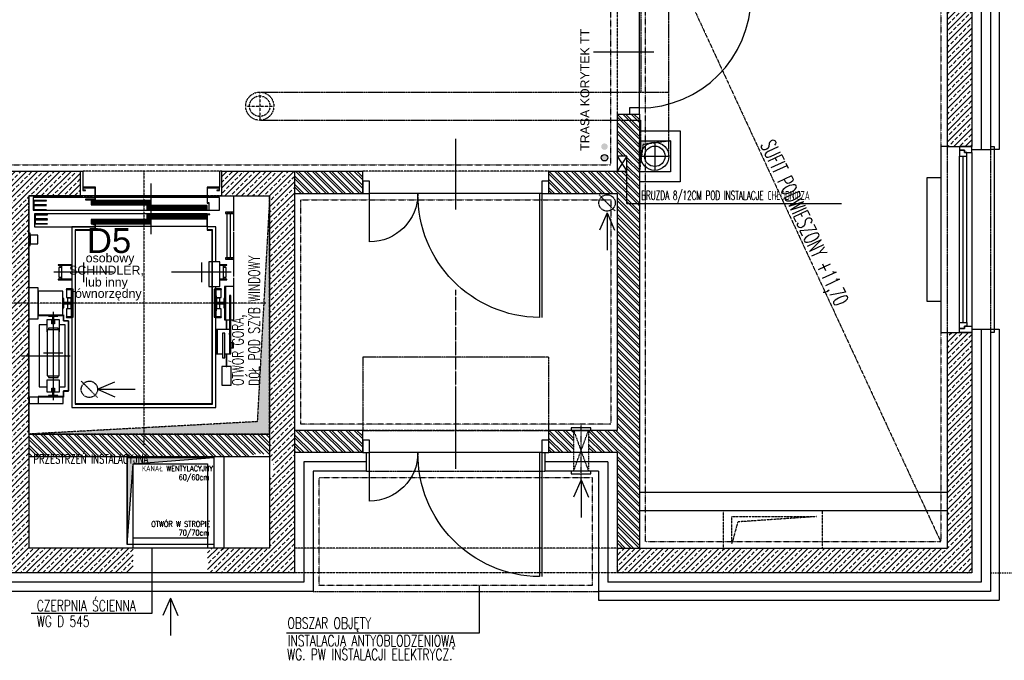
# Model space of a CAD drawing. Header units: inches. Extents: x -145354 to -97635, y 38777 to 78670.
# Tile 58 of 231: x -144724 to -143930, y 50413 to 50930. Entities that reach past the tile are written whole.
import ezdxf
from ezdxf.enums import TextEntityAlignment as Align

# ---------------------------------------------------------------- set-up
doc = ezdxf.new("R2010")
doc.units = ezdxf.units.IN
doc.header["$MEASUREMENT"] = 0
for name, pattern in [('CENTER', [2, 1.25, -0.25, 0.25, -0.25]), ('DASHDOT', [1, 0.5, -0.25, 0, -0.25]), ('DASHED', [0.75, 0.5, -0.25]), ('DASHED2', [0.375, 0.25, -0.125]), ('DIVIDE', [31.75, 12.7, -6.35, 0, -6.35, 0, -6.35])]:
    doc.linetypes.add(name, pattern=pattern)
doc.layers.get('0').update_dxf_attribs({"color": 101})
for name, color, linetype in [('Drz---drzwi', 5, 'Continuous'), ('Ins-co', 203, 'Continuous'), ('Ins-tele-opis', 216, 'Continuous'), ('Ins-went', 141, 'Continuous'), ('Ins-wod', 152, 'Continuous'), ('m-went-wentylacja', 255, 'Continuous'), ('Okn---okna', 5, 'Continuous'), ('Opis-spadki', 61, 'Continuous'), ('Os-osie', 6, 'CENTER'), ('Sc-beton', 7, 'Continuous'), ('Sc-beton-hatch', 86, 'Continuous'), ('Sc-cegla pustak', 42, 'Continuous'), ('Sc-cegla pustak-hatch', 8, 'Continuous'), ('Sc-izolacja term-styropian', 151, 'STYROPIAN-KA'), ('Sc-kamien', 31, 'Continuous'), ('Sc-nadproza kon', 5, 'DASHED2'), ('Sc-silikat', 61, 'Continuous'), ('Sch-opis', 51, 'Continuous'), ('Suf-widok', 8, 'Continuous'), ('W-idok', 9, 'Continuous'), ('W-idok nad', 5, 'DASHED2'), ('W-otwor-strop', 126, 'Continuous'), ('W-otwor-strop-nad', 126, 'DASHED2'), ('W-otwor-strop-opis', 126, 'Continuous')]:
    doc.layers.add(name, color=color, linetype=linetype)
doc.styles.add('KA wymiar', font='romans.shx', dxfattribs={"width": 0.6})
doc.styles.add('ROMANS', font='romans', dxfattribs={"width": 0.85})
doc.styles.add('TYTUL2', font='ARIAL.TTF')
doc.styles.add('wymiar', font='romand.shx', dxfattribs={"width": 0.6})
doc.linetypes.add('BATTING', pattern='A,0.0001,-0.1,[134,ltypeshp.shx,S=0.1,R=0,X=-0.1,Y=0],-0.2,[134,ltypeshp.shx,S=0.1,R=180,X=0.1,Y=0],-0.1', length=0.4001)
doc.linetypes.add('STYROPIAN-KA', pattern='A,0.0001,-0.1,[135,ltypeshp.shx,S=0.1,R=0,X=-0.1,Y=0],0,[135,ltypeshp.shx,S=0.1,R=180,X=0.1,Y=0],-0.1', length=0.2001)
pattern_1 = [(45, (-196049.7697, 113974.1994), (-4.49012806, 4.49012806), []), (45, (-196045.2795, 113974.1994), (-4.49012806, 4.49012806), [3.175, -1.5875])]
pattern_2 = [(135, (-196049.7697, 113974.1994), (-3.36759605, -3.36759605), []), (135, (-196049.7697, 113976.4445), (-3.36759605, -3.36759605), [])]

# ---------------------------------------------------------------- blocks, each defined once
blk = doc.blocks.new('_SDHGG')
at = {"ltscale": 7}
for p, q in [((13, -75), (-44, -75)), ((0, -142.5), (100, -142.5)), ((0, -144.5), (100, -144.5))]:
    blk.add_line(p, q, dxfattribs=at)
for points in [[(-10, -5.5), (-10, 0), (0, 0), (0, -5.5)], [(-10, -150), (-10, -144.5), (0, -144.5), (0, -150)]]:
    blk.add_lwpolyline(points, close=True, dxfattribs=at)
for points in [[(0, -144.5), (0, -5.5)], [(39, -5.5), (0, -5.5)]]:
    blk.add_lwpolyline(points, dxfattribs=at)
blk.add_arc((0, -5.5), 39, 270, 0)
blk.add_arc((1, -143.5), 99.01, 0.57873, 90.57873, dxfattribs=at)
blk = doc.blocks.new('_0630_DRZWI_90')
at = {"ltscale": 7}
for p, q in [((5, 8), (5, 98)), ((6.8, 8), (6.8, 97.98))]:
    blk.add_line(p, q, dxfattribs=at)
at = {"ltscale": 25}
for p, q in [((50, 19.7), (50, -28.9)), ((5, 8), (0, 8)), ((0, 8), (5, 8)), ((0, 0), (0, 8)), ((95, 8), (5, 8)), ((5, 8), (5, 0)), ((95, 8), (95, 0)), ((100, 8), (95, 8)), ((100, 0), (100, 8)), ((5, 0), (0, 0)), ((5, 0), (0, 0)), ((95, 0), (100, 0)), ((95, 0), (100, 0))]:
    blk.add_line(p, q, dxfattribs=at)
at = {"ltscale": 7}
blk.add_arc((5, 8), 90, 0, 90, dxfattribs=at)
blk = doc.blocks.new('_FKHJK')
for p, q in [((-10, 0), (-15, 0)), ((-15, 0), (-15, -150)), ((25, 0), (28, 0)), ((28, 0), (28, -150)), ((10, -5), (10, -145)), ((0, -142), (0, -8)), ((3, -142), (3, -8)), ((6, -142), (6, -8)), ((-15, -150), (-10, -150)), ((28, -150), (25, -150))]:
    blk.add_line(p, q)
at = {"linetype": 'DASHED2'}
for p, q in [((-10, 0), (-10, -150)), ((25, 0), (25, -150))]:
    blk.add_line(p, q, dxfattribs=at)
for points in [[(10, -5), (10, 0), (0, 0), (0, -3), (4, -3), (4, -5)], [(6, -8), (6, -5), (4, -5), (4, -3), (0, -3), (0, -5), (0, -8)], [(6, -142), (6, -145), (4, -145), (4, -147), (0, -147), (0, -145), (0, -142)], [(10, -145), (10, -150), (0, -150), (0, -147), (4, -147), (4, -145)]]:
    blk.add_lwpolyline(points, close=True)
blk = doc.blocks.new('_STRZAŁKA_WENT')
for q in [(-6.02, -14.01), (0, -30.24), (6.02, -14.01)]:
    blk.add_line((0, 0), q)
blk = doc.blocks.new('_adfigjdfljflh')
at = {"layer": 'W-idok'}
for p, q in [((-121.58, 0.41), (-119.58, 0.41)), ((-119.58, 0.41), (-119.58, -12.59)), ((-7.58, 0.41), (-9.58, 0.41)), ((-9.58, 0.41), (-9.58, -12.59)), ((-119.58, -12.59), (-119.58, -15.09)), ((-109.58, -12.59), (-119.58, -12.59)), ((-119.58, -15.09), (-117.58, -15.09)), ((-119.28, -14.79), (-119.28, -12.89)), ((-119.28, -12.89), (-109.88, -12.89)), ((-117.58, -14.79), (-119.28, -14.79)), ((-117.58, -15.09), (-117.58, -14.79)), ((-109.88, -12.89), (-109.88, -22.29)), ((-109.58, -22.59), (-109.58, -12.59)), ((-64.58, -50.39), (-64.58, -9.59)), ((-19.58, -12.59), (-19.58, -25.49)), ((-9.58, -12.59), (-19.58, -12.59)), ((-19.28, -25.19), (-19.28, -12.89)), ((-19.28, -12.89), (-9.88, -12.89)), ((-9.88, -14.79), (-11.58, -14.79)), ((-11.58, -14.79), (-11.58, -15.09)), ((-11.58, -15.09), (-9.58, -15.09)), ((-9.88, -12.89), (-9.88, -14.79)), ((-9.58, -15.09), (-9.58, -12.59)), ((-109.88, -19.59), (-163.08, -19.59)), ((-109.88, -20.69), (-159.58, -20.69)), ((-159.58, -20.69), (-159.58, -31.09)), ((-149.08, -23.29), (-159.08, -23.29)), ((-159.08, -23.29), (-159.08, -26.79)), ((-158.98, -23.39), (-149.08, -23.39)), ((-158.98, -26.69), (-158.98, -23.39)), ((-149.08, -23.39), (-149.08, -23.29)), ((-117.58, -22.29), (-117.58, -22.59)), ((-109.88, -22.29), (-117.58, -22.29)), ((-117.58, -22.59), (-109.58, -22.59)), ((-64.58, -23.29), (-113.08, -23.29)), ((-113.08, -23.29), (-113.08, -26.79)), ((-19.58, -19.59), (-109.58, -19.59)), ((-109.58, -19.59), (-19.58, -19.59)), ((-19.58, -20.69), (-109.58, -20.69)), ((-64.58, -26.79), (-64.58, -23.29)), ((-19.28, -19.59), (-7.58, -19.59)), ((-9.58, -20.69), (-19.28, -20.69)), ((-9.58, -31.09), (-9.58, -20.69)), ((1.92, -47.59), (1.92, -19.59)), ((-159.58, -31.09), (-18.18, -31.09)), ((-159.08, -26.79), (-149.08, -26.79)), ((-149.08, -27.29), (-159.08, -27.29)), ((-159.08, -27.29), (-159.08, -30.79)), ((-159.08, -30.79), (-149.08, -30.79)), ((-149.08, -26.69), (-158.98, -26.69)), ((-158.98, -27.39), (-149.08, -27.39)), ((-158.98, -30.69), (-158.98, -27.39)), ((-149.08, -30.69), (-158.98, -30.69)), ((-149.08, -26.79), (-149.08, -26.69)), ((-149.08, -27.39), (-149.08, -27.29)), ((-149.08, -30.79), (-149.08, -30.69)), ((-64.58, -24.16), (-113.08, -24.16)), ((-64.58, -25.04), (-113.08, -25.04)), ((-64.58, -25.91), (-113.08, -25.91)), ((-113.08, -26.79), (-64.58, -26.79)), ((-19.58, -27.29), (-68.08, -27.29)), ((-68.08, -27.29), (-68.08, -30.79)), ((-19.58, -28.16), (-68.08, -28.16)), ((-19.58, -29.04), (-68.08, -29.04)), ((-19.58, -29.91), (-68.08, -29.91)), ((-68.08, -30.79), (-19.58, -30.79)), ((-19.58, -25.49), (-18.18, -25.49)), ((-19.58, -30.79), (-19.58, -27.29)), ((-17.88, -25.19), (-19.28, -25.19)), ((-18.18, -25.49), (-18.18, -31.09)), ((-18.18, -31.09), (-17.58, -31.09)), ((-17.88, -30.79), (-17.88, -25.19)), ((-17.58, -30.79), (-17.88, -30.79)), ((-17.58, -31.09), (-17.58, -30.79)), ((-17.58, -31.09), (-9.58, -31.09)), ((-19.58, -34.09), (-158.58, -34.09)), ((-158.58, -34.09), (-158.58, -44.39)), ((-148.08, -34.59), (-158.08, -34.59)), ((-158.08, -34.59), (-158.08, -38.09)), ((-158.08, -38.09), (-148.08, -38.09)), ((-148.08, -38.59), (-158.08, -38.59)), ((-158.08, -38.59), (-158.08, -42.09)), ((-157.98, -34.69), (-148.08, -34.69)), ((-157.98, -37.99), (-157.98, -34.69)), ((-148.08, -37.99), (-157.98, -37.99)), ((-157.98, -38.69), (-148.08, -38.69)), ((-157.98, -41.99), (-157.98, -38.69)), ((-148.08, -34.69), (-148.08, -34.59)), ((-148.08, -38.09), (-148.08, -37.99)), ((-148.08, -38.69), (-148.08, -38.59)), ((-64.58, -38.59), (-113.08, -38.59)), ((-113.08, -38.59), (-113.08, -42.09)), ((-64.58, -39.46), (-113.08, -39.46)), ((-19.58, -34.59), (-68.08, -34.59)), ((-68.08, -34.59), (-68.08, -38.09)), ((-19.58, -35.46), (-68.08, -35.46)), ((-19.58, -36.34), (-68.08, -36.34)), ((-19.58, -37.21), (-68.08, -37.21)), ((-68.08, -38.09), (-19.58, -38.09)), ((-64.58, -42.09), (-64.58, -38.59)), ((-19.58, -34.59), (-19.58, -34.09)), ((-17.43, -34.29), (-19.58, -34.29)), ((-19.58, -34.29), (-19.58, -47.09)), ((-19.58, -38.09), (-19.58, -34.59)), ((-19.58, -44.24), (-19.58, -38.09)), ((-19.28, -34.59), (-17.43, -34.59)), ((-19.28, -46.79), (-19.28, -34.59)), ((-17.43, -34.59), (-17.43, -34.29)), ((-4.58, -32.59), (-4.58, -33.59)), ((0.42, -32.59), (-4.58, -32.59)), ((-4.58, -33.59), (0.42, -33.59)), ((-0.58, -33.59), (-3.58, -33.59)), ((-3.58, -33.59), (-3.58, -60.39)), ((-0.58, -69.59), (-0.58, -33.59)), ((0.42, -33.59), (0.42, -32.59)), ((1.92, -32.59), (0.42, -32.59)), ((0.42, -32.59), (0.42, -33.59)), ((0.42, -33.59), (1.92, -33.59)), ((1.92, -33.59), (1.92, -32.59)), ((-158.58, -44.39), (-109.88, -44.39)), ((-158.08, -42.09), (-148.08, -42.09)), ((-148.08, -41.99), (-157.98, -41.99)), ((-148.08, -42.09), (-148.08, -41.99)), ((-109.88, -44.39), (-128.58, -44.39)), ((-128.58, -44.39), (-128.58, -94.79)), ((-109.88, -46.79), (-125.88, -46.79)), ((-125.88, -46.79), (-125.88, -187.39)), ((-125.58, -47.09), (-109.58, -47.09)), ((-125.58, -187.09), (-125.58, -47.09)), ((-64.58, -40.34), (-113.08, -40.34)), ((-64.58, -41.21), (-113.08, -41.21)), ((-113.08, -42.09), (-64.58, -42.09)), ((-109.58, -42.29), (-111.73, -42.29)), ((-111.73, -42.29), (-111.73, -42.59)), ((-111.73, -42.59), (-109.88, -42.59)), ((-109.88, -42.59), (-109.88, -46.79)), ((-109.58, -47.09), (-109.58, -42.29)), ((-19.58, -44.24), (-109.58, -44.24)), ((-19.58, -47.09), (-15.58, -47.09)), ((-12.58, -44.39), (-19.28, -44.39)), ((-15.58, -46.79), (-19.28, -46.79)), ((-15.28, -46.79), (-15.58, -46.79)), ((-15.58, -46.79), (-15.58, -47.09)), ((-15.58, -47.09), (-15.58, -46.79)), ((-15.58, -47.09), (-15.58, -187.09)), ((-15.28, -187.39), (-15.28, -46.79)), ((-12.58, -72.59), (-12.58, -44.39)), ((-162.08, -49.59), (-163.08, -49.59)), ((-163.08, -49.59), (-163.08, -59.59)), ((-162.08, -59.59), (-162.08, -49.59)), ((-156.08, -51.09), (-162.08, -51.09)), ((-162.08, -51.09), (-162.08, -58.09)), ((-156.08, -58.09), (-156.08, -51.09)), ((1.92, -84.59), (1.92, -48.59)), ((-163.08, -59.59), (-162.08, -59.59)), ((-162.08, -58.09), (-156.08, -58.09)), ((-3.58, -60.39), (-3.58, -69.59)), ((-4.58, -69.59), (-4.58, -70.59)), ((0.42, -69.59), (-4.58, -69.59)), ((-4.58, -70.59), (0.42, -70.59)), ((-3.58, -69.59), (-0.58, -69.59)), ((0.42, -70.59), (0.42, -69.59)), ((1.92, -69.59), (0.42, -69.59)), ((0.42, -69.59), (0.42, -70.59)), ((0.42, -70.59), (1.92, -70.59)), ((1.92, -70.59), (1.92, -69.59)), ((-128.58, -75.09), (-139.68, -75.09)), ((-139.68, -75.09), (-139.68, -75.39)), ((-139.68, -75.39), (-128.58, -75.39)), ((-137.55, -77.19), (-139.08, -77.19)), ((-139.08, -77.19), (-139.08, -84.99)), ((-136.78, -75.39), (-138.28, -75.39)), ((-138.28, -75.39), (-138.28, -75.59)), ((-138.28, -75.59), (-136.78, -75.59)), ((-136.78, -75.59), (-138.28, -75.59)), ((-138.28, -75.59), (-138.28, -77.19)), ((-136.78, -77.19), (-137.55, -77.19)), ((-128.58, -75.39), (-136.78, -75.39)), ((-136.78, -75.39), (-136.78, -86.79)), ((-119.08, -73.19), (-119.08, -88.99)), ((-24.08, -73.19), (-24.08, -88.99)), ((-18.18, -72.59), (-18.18, -92.59)), ((-15.58, -72.59), (-18.18, -72.59)), ((-9.18, -72.59), (-15.28, -72.59)), ((-9.18, -92.59), (-9.18, -72.59)), ((-3.48, -75.09), (-9.18, -75.09)), ((-9.18, -75.39), (-3.48, -75.39)), ((-6.38, -75.39), (-9.18, -75.39)), ((-4.88, -75.39), (-6.38, -75.39)), ((-6.38, -86.79), (-6.38, -75.39)), ((-6.38, -75.59), (-4.88, -75.59)), ((-4.88, -75.59), (-6.38, -75.59)), ((-5.6, -77.19), (-6.38, -77.19)), ((-4.08, -77.19), (-5.6, -77.19)), ((-4.88, -75.59), (-4.88, -75.39)), ((-4.88, -77.19), (-4.88, -75.59)), ((-4.08, -84.99), (-4.08, -77.19)), ((-3.48, -75.39), (-3.48, -75.09)), ((-95.08, -81.09), (-143.08, -81.09)), ((-128.58, -86.79), (-139.68, -86.79)), ((-139.68, -86.79), (-139.68, -87.09)), ((-139.68, -87.09), (-128.58, -87.09)), ((-139.08, -84.99), (-137.55, -84.99)), ((-138.28, -84.99), (-138.28, -86.59)), ((-138.28, -86.59), (-136.78, -86.59)), ((-136.78, -86.59), (-138.28, -86.59)), ((-138.28, -86.59), (-138.28, -86.79)), ((-138.28, -86.79), (-136.78, -86.79)), ((-137.55, -84.99), (-136.78, -84.99)), ((-136.78, -86.79), (-128.58, -86.79)), ((-0.08, -81.09), (-48.08, -81.09)), ((-3.48, -86.79), (-9.18, -86.79)), ((-9.18, -86.79), (-6.38, -86.79)), ((-9.18, -87.09), (-3.48, -87.09)), ((-6.38, -84.99), (-5.6, -84.99)), ((-6.38, -86.59), (-4.88, -86.59)), ((-4.88, -86.59), (-6.38, -86.59)), ((-6.38, -86.79), (-4.88, -86.79)), ((-5.6, -84.99), (-4.08, -84.99)), ((-4.88, -86.59), (-4.88, -84.99)), ((-4.88, -86.79), (-4.88, -86.59)), ((-3.48, -87.09), (-3.48, -86.79)), ((1.92, -92.59), (1.92, -85.59)), ((-155.58, -93.54), (-163.08, -93.54)), ((-155.58, -118.64), (-155.58, -93.54)), ((-133.23, -94.79), (-133.23, -95.09)), ((-127.43, -94.79), (-133.23, -94.79)), ((-133.23, -95.09), (-127.73, -95.09)), ((-128.58, -94.59), (-132.88, -94.59)), ((-132.88, -94.59), (-132.88, -94.79)), ((-132.88, -95.09), (-132.88, -101.59)), ((-129.08, -95.09), (-132.88, -95.09)), ((-128.58, -95.09), (-129.08, -95.09)), ((-129.08, -95.09), (-129.08, -100.09)), ((-128.58, -95.09), (-128.58, -100.09)), ((-127.73, -95.09), (-127.73, -117.09)), ((-127.43, -117.39), (-127.43, -94.79)), ((-18.18, -92.59), (-15.58, -92.59)), ((-15.28, -92.59), (-9.18, -92.59)), ((-7.93, -94.79), (-13.73, -94.79)), ((-13.73, -94.79), (-13.73, -117.39)), ((-13.43, -95.09), (-7.93, -95.09)), ((-13.43, -117.09), (-13.43, -95.09)), ((-12.58, -94.79), (-12.58, -92.59)), ((-8.28, -94.59), (-12.58, -94.59)), ((-12.08, -95.09), (-12.58, -95.09)), ((-12.58, -100.09), (-12.58, -95.09)), ((-8.28, -95.09), (-12.08, -95.09)), ((-12.08, -100.09), (-12.08, -95.09)), ((-8.28, -94.79), (-8.28, -94.59)), ((-8.28, -101.59), (-8.28, -95.09)), ((-7.93, -95.09), (-7.93, -94.79)), ((-4.58, -92.59), (-5.38, -92.59)), ((-5.38, -92.59), (-5.38, -119.59)), ((-4.58, -119.59), (-4.58, -92.59)), ((1.92, -92.59), (-4.58, -92.59)), ((-4.58, -92.59), (-4.58, -119.59)), ((1.92, -119.59), (1.92, -92.59)), ((-135.78, -96.29), (-155.58, -96.29)), ((-155.58, -96.29), (-155.58, -115.64)), ((-135.78, -115.64), (-135.78, -96.29)), ((-135.78, -102.34), (-135.78, -109.84)), ((-135.08, -102.34), (-135.78, -102.34)), ((-135.08, -105.59), (-135.08, -102.34)), ((-132.88, -101.59), (-129.18, -101.59)), ((-129.18, -101.89), (-131.98, -101.89)), ((-131.98, -101.89), (-131.98, -105.29)), ((-127.98, -100.09), (-129.18, -100.09)), ((-129.18, -100.09), (-129.18, -112.09)), ((-129.18, -110.29), (-129.18, -101.89)), ((-127.73, -100.09), (-127.98, -100.09)), ((-127.98, -100.09), (-127.98, -112.09)), ((-127.98, -112.09), (-127.98, -100.09)), ((-13.18, -100.09), (-13.43, -100.09)), ((-13.18, -112.09), (-13.18, -100.09)), ((-13.18, -100.09), (-13.18, -112.09)), ((-11.98, -100.09), (-13.18, -100.09)), ((-11.98, -112.09), (-11.98, -100.09)), ((-11.98, -101.59), (-8.28, -101.59)), ((-9.18, -101.89), (-11.98, -101.89)), ((-11.98, -101.89), (-11.98, -110.29)), ((-9.18, -105.29), (-9.18, -101.89)), ((-5.38, -102.34), (-6.08, -102.34)), ((-6.08, -102.34), (-6.08, -105.59)), ((-5.38, -109.84), (-5.38, -102.34)), ((-0.48, -99.79), (-1.48, -99.79)), ((-1.48, -99.79), (-1.48, -127.29)), ((-0.48, -127.29), (-0.48, -99.79)), ((-135.78, -109.84), (-135.08, -109.84)), ((-129.58, -105.59), (-135.08, -105.59)), ((-135.08, -106.59), (-129.58, -106.59)), ((-135.08, -109.84), (-135.08, -106.59)), ((-132.88, -110.59), (-132.88, -117.09)), ((-129.18, -110.59), (-132.88, -110.59)), ((-131.98, -105.29), (-129.58, -105.29)), ((-129.58, -106.89), (-131.98, -106.89)), ((-131.98, -106.89), (-131.98, -110.29)), ((-131.98, -110.29), (-129.18, -110.29)), ((-129.58, -105.29), (-129.58, -106.89)), ((-129.58, -106.59), (-129.58, -105.59)), ((-11.98, -110.29), (-9.18, -110.29)), ((-8.28, -110.59), (-11.98, -110.59)), ((-11.58, -105.29), (-9.18, -105.29)), ((-11.58, -106.89), (-11.58, -105.29)), ((-6.08, -105.59), (-11.58, -105.59)), ((-11.58, -105.59), (-11.58, -106.59)), ((-11.58, -106.59), (-6.08, -106.59)), ((-9.18, -106.89), (-11.58, -106.89)), ((-9.18, -110.29), (-9.18, -106.89)), ((-8.28, -117.09), (-8.28, -110.59)), ((-6.08, -106.59), (-6.08, -109.84)), ((-6.08, -109.84), (-5.38, -109.84)), ((-163.08, -118.64), (-155.58, -118.64)), ((-155.58, -115.64), (-135.78, -115.64)), ((-135.78, -115.64), (-155.58, -115.64)), ((-155.58, -115.64), (-155.58, -115.89)), ((-155.58, -115.89), (-135.78, -115.89)), ((-147.33, -115.89), (-147.33, -116.59)), ((-139.83, -115.89), (-147.33, -115.89)), ((-147.33, -116.59), (-144.08, -116.59)), ((-144.08, -116.59), (-144.08, -122.09)), ((-143.58, -112.99), (-143.58, -184.19)), ((-143.08, -122.09), (-143.08, -116.59)), ((-143.08, -116.59), (-139.83, -116.59)), ((-139.83, -116.59), (-139.83, -115.89)), ((-135.78, -115.89), (-135.78, -115.64)), ((-135.38, -115.34), (-135.38, -120.34)), ((-135.28, -115.34), (-135.38, -115.34)), ((-135.28, -120.24), (-135.28, -115.34)), ((-133.23, -117.09), (-133.23, -117.39)), ((-127.73, -117.09), (-133.23, -117.09)), ((-133.23, -117.39), (-127.43, -117.39)), ((-132.88, -117.09), (-129.08, -117.09)), ((-132.88, -117.39), (-132.88, -117.59)), ((-132.88, -117.59), (-128.58, -117.59)), ((-129.18, -112.09), (-127.98, -112.09)), ((-129.08, -112.09), (-129.08, -117.09)), ((-129.08, -117.09), (-128.58, -117.09)), ((-128.58, -112.09), (-128.58, -117.09)), ((-128.58, -117.39), (-128.58, -190.09)), ((-127.98, -112.09), (-127.73, -112.09)), ((-13.73, -117.39), (-7.93, -117.39)), ((-13.43, -112.09), (-13.18, -112.09)), ((-7.93, -117.09), (-13.43, -117.09)), ((-13.18, -112.09), (-11.98, -112.09)), ((-12.58, -117.09), (-12.58, -112.09)), ((-12.58, -117.09), (-12.08, -117.09)), ((-12.58, -190.09), (-12.58, -117.39)), ((-12.58, -117.59), (-8.28, -117.59)), ((-12.08, -117.09), (-12.08, -112.09)), ((-12.08, -117.09), (-8.28, -117.09)), ((-8.28, -117.59), (-8.28, -117.39)), ((-7.93, -117.39), (-7.93, -117.09)), ((-148.58, -123.59), (-154.78, -123.59)), ((-154.78, -123.59), (-154.78, -173.59)), ((-148.58, -119.59), (-148.58, -129.09)), ((-144.58, -119.59), (-148.58, -119.59)), ((-147.48, -126.09), (-147.48, -127.59)), ((-139.68, -126.09), (-147.48, -126.09)), ((-144.58, -122.59), (-144.58, -119.59)), ((-142.58, -122.59), (-144.58, -122.59)), ((-144.08, -122.09), (-143.08, -122.09)), ((-143.58, -122.09), (-143.58, -170.09)), ((-142.58, -119.59), (-142.58, -122.59)), ((-138.58, -119.59), (-142.58, -119.59)), ((-139.68, -127.59), (-139.68, -126.09)), ((-138.58, -129.09), (-138.58, -119.59)), ((-133.98, -123.59), (-138.58, -123.59)), ((-135.38, -120.34), (-131.18, -120.34)), ((-131.18, -120.24), (-135.28, -120.24)), ((-133.98, -173.59), (-133.98, -123.59)), ((-131.13, -120.34), (-131.23, -120.34)), ((-131.23, -120.34), (-131.23, -176.84)), ((-131.18, -120.34), (-131.18, -120.24)), ((-131.13, -176.84), (-131.13, -120.34)), ((-5.38, -119.59), (-4.58, -119.59)), ((-4.58, -119.59), (-1.48, -119.59)), ((-3.68, -120.09), (-4.18, -120.09)), ((-4.18, -120.09), (-4.18, -127.29)), ((-3.68, -127.29), (-3.68, -120.09)), ((-0.48, -119.59), (1.92, -119.59)), ((-148.58, -129.09), (-148.48, -129.09)), ((-138.68, -127.59), (-148.48, -127.59)), ((-148.48, -127.59), (-148.48, -164.59)), ((-138.68, -164.59), (-138.68, -127.59)), ((-138.68, -129.09), (-138.58, -129.09)), ((-11.38, -127.29), (-11.98, -127.29)), ((-11.98, -127.29), (-11.98, -146.79)), ((-11.38, -146.79), (-11.38, -127.29)), ((-0.48, -127.29), (-11.38, -127.29)), ((-11.38, -127.29), (-11.38, -146.79)), ((-7.08, -130.09), (-7.08, -130.85)), ((-5.08, -130.09), (-7.08, -130.09)), ((-7.08, -130.85), (-7.08, -133.02)), ((-7.08, -133.02), (-7.08, -136.26)), ((-5.08, -130.85), (-5.08, -130.09)), ((-5.08, -133.02), (-5.08, -130.85)), ((-5.08, -136.26), (-5.08, -133.02)), ((-1.48, -127.29), (-0.48, -127.29)), ((-0.48, -127.29), (-1.48, -127.29)), ((-1.48, -127.29), (-1.48, -146.79)), ((-0.48, -146.79), (-0.48, -127.29)), ((-0.48, -146.79), (-0.48, -127.29)), ((-11.98, -138.09), (-12.58, -138.09)), ((-12.58, -142.09), (-11.98, -142.09)), ((-7.08, -136.26), (-7.08, -140.09)), ((-7.08, -140.09), (-7.08, -143.92)), ((-5.08, -140.09), (-5.08, -136.26)), ((-5.08, -143.92), (-5.08, -140.09)), ((0.93, -138.09), (-0.48, -138.09)), ((-0.48, -142.09), (0.93, -142.09)), ((0.93, -142.09), (0.93, -138.09)), ((0.93, -138.09), (0.93, -142.09)), ((1.91, -138.09), (0.93, -138.09)), ((0.93, -142.09), (1.91, -142.09)), ((1.91, -142.09), (1.91, -138.09)), ((-169.08, -148.59), (-129.78, -148.59)), ((-151.48, -146.09), (-135.68, -146.09)), ((-133.68, -148.59), (-133.98, -147.08)), ((-133.98, -150.1), (-133.68, -148.59)), ((-11.98, -146.79), (-11.38, -146.79)), ((-11.38, -146.79), (-7.08, -146.79)), ((-7.08, -143.92), (-7.08, -147.16)), ((-7.08, -147.16), (-7.08, -149.33)), ((-7.08, -149.33), (-7.08, -150.09)), ((-7.08, -150.09), (-5.08, -150.09)), ((-5.08, -147.16), (-5.08, -143.92)), ((-5.08, -146.79), (-0.48, -146.79)), ((-5.08, -149.33), (-5.08, -147.16)), ((-5.08, -150.09), (-5.08, -149.33)), ((-4.18, -146.79), (-4.18, -157.09)), ((-3.68, -157.09), (-3.68, -146.79)), ((-1.48, -146.79), (-0.48, -146.79)), ((-0.18, -157.09), (-7.68, -157.09)), ((-7.68, -157.09), (-7.68, -172.09)), ((-4.18, -157.09), (-3.68, -157.09)), ((-0.18, -172.09), (-0.18, -157.09)), ((-148.48, -164.59), (-138.68, -164.59)), ((-147.48, -164.59), (-147.48, -166.09)), ((-147.48, -166.09), (-139.68, -166.09)), ((-139.68, -166.09), (-139.68, -164.59)), ((-154.78, -173.59), (-148.58, -173.59)), ((-138.58, -168.09), (-148.58, -168.09)), ((-148.58, -168.09), (-148.58, -177.59)), ((-144.58, -174.59), (-142.58, -174.59)), ((-144.58, -177.59), (-144.58, -174.59)), ((-142.58, -174.59), (-142.58, -177.59)), ((-138.58, -177.59), (-138.58, -168.09)), ((-138.58, -173.59), (-133.98, -173.59)), ((-7.68, -172.09), (-0.18, -172.09)), ((-162.83, -181.29), (-163.08, -181.29)), ((-163.08, -181.29), (-162.83, -181.29)), ((-162.83, -186.89), (-162.83, -181.29)), ((-162.83, -181.89), (-162.83, -186.89)), ((-155.58, -181.89), (-162.83, -181.89)), ((-155.58, -181.29), (-155.58, -181.54)), ((-135.58, -181.29), (-155.58, -181.29)), ((-155.58, -181.54), (-155.58, -186.89)), ((-135.58, -181.54), (-155.58, -181.54)), ((-155.58, -181.54), (-135.58, -181.54)), ((-148.58, -177.59), (-144.58, -177.59)), ((-144.08, -180.59), (-147.33, -180.59)), ((-147.33, -180.59), (-147.33, -181.29)), ((-147.33, -181.29), (-139.83, -181.29)), ((-143.08, -175.09), (-144.08, -175.09)), ((-144.08, -175.09), (-144.08, -180.59)), ((-143.08, -180.59), (-143.08, -175.09)), ((-139.83, -180.59), (-143.08, -180.59)), ((-142.58, -177.59), (-138.58, -177.59)), ((-139.83, -181.29), (-139.83, -180.59)), ((-135.58, -181.54), (-135.58, -181.29)), ((-135.58, -186.89), (-135.58, -181.54)), ((-135.38, -176.84), (-135.38, -181.84)), ((-131.18, -176.84), (-135.38, -176.84)), ((-135.38, -181.84), (-135.28, -181.84)), ((-135.28, -181.84), (-135.28, -176.94)), ((-135.28, -176.94), (-131.18, -176.94)), ((-131.23, -176.84), (-131.13, -176.84)), ((-131.18, -176.94), (-131.18, -176.84)), ((-163.08, -186.89), (-162.83, -186.89)), ((-162.83, -186.89), (-155.58, -186.89)), ((-155.58, -186.89), (-135.58, -186.89)), ((-128.58, -190.09), (-12.58, -190.09)), ((-125.88, -187.39), (-15.28, -187.39)), ((-15.58, -187.09), (-125.58, -187.09))]:
    blk.add_line(p, q, dxfattribs=at)
at = {"layer": 'W-idok', "linetype": 'DASHDOT', "ltscale": 0.5}
for p, q in [((-70.58, 0.1), (-70.58, -220.59)), ((27.92, -106.09), (-189.08, -106.09))]:
    blk.add_line(p, q, dxfattribs=at)
blk = doc.blocks.new('_GFKJGKJ')
at = {"linetype": 'DASHED', "ltscale": 0.3}
for p, q in [((0, 11.25), (0, -11.25)), ((-11.25, 0), (11.25, 0))]:
    blk.add_line(p, q, dxfattribs=at)
for radius in [11.34, 8.25]:
    blk.add_circle((0, 0), radius, dxfattribs=at)
blk = doc.blocks.new('_kdjkgjksjhgkfhh')
for p, q in [((0, 11.25), (0, -11.25)), ((-11.25, 0), (11.25, 0))]:
    blk.add_line(p, q)
for radius in [11.34, 8.25]:
    blk.add_circle((0, 0), radius)

msp = doc.modelspace()

# ---------------------------------------------------------------- hatches: boundary and pattern name
at = {"layer": 'm-went-wentylacja'}
h = msp.add_hatch(color=256, dxfattribs=at)
h.paths.add_polyline_path([(-144249.7, 50827.5, 1), (-144254.95, 50827.5, 1)])
h.paths.add_polyline_path([(-144254.95, 50818.57, 1), (-144249.7, 50818.57, 1)])
at = {"layer": 'Sc-beton-hatch'}
h = msp.add_hatch(dxfattribs=at)
h.set_pattern_fill('ANSI33', color=256, style=0)
h.set_pattern_definition(pattern_1)
h.paths.add_polyline_path([(-143956.22, 50973.69), (-143966.22, 50973.69), (-143966.22, 50827.69), (-143956.22, 50827.69)])
h.paths.add_polyline_path([(-143976.22, 50827.69), (-143966.22, 50827.69), (-143966.22, 50973.69), (-143976.22, 50973.69)])
h.paths.add_polyline_path([(-143974.68, 50848.62), (-143957.76, 50848.62), (-143957.76, 50831.37), (-143974.68, 50831.37)], flags=9)
h = msp.add_hatch(dxfattribs=at)
h.set_pattern_fill('ANSI33', color=256, style=0)
h.set_pattern_definition(pattern_1)
h.paths.add_polyline_path([(-144512.22, 50797.69), (-144560.72, 50797.69), (-144560.72, 50787.69), (-144522.22, 50787.69), (-144522.22, 50595.69), (-144522.22, 50576.73, -0.199607), (-144518.88, 50568.69, -0.187165), (-144521.85, 50561.04), (-144522.22, 50560.02), (-144522.22, 50503.69), (-144540.22, 50503.69), (-144540.22, 50493.69), (-144512.22, 50493.69)])
h.paths.add_polyline_path([(-144512.22, 50807.69), (-144560.72, 50807.69), (-144560.72, 50797.69), (-144512.22, 50797.69)])
h.paths.add_polyline_path([(-144502.22, 50807.69), (-144512.22, 50807.69), (-144512.22, 50797.69), (-144502.22, 50797.69)])
h.paths.add_polyline_path([(-144502.22, 50797.69), (-144512.22, 50797.69), (-144512.22, 50493.69), (-144502.22, 50493.69)])
h.paths.add_polyline_path([(-144502.22, 50493.69), (-144512.22, 50493.69), (-144512.22, 50483.69), (-144502.22, 50483.69)])
h.paths.add_polyline_path([(-144512.22, 50493.69), (-144540.22, 50493.69), (-144540.22, 50483.69), (-144512.22, 50483.69)])
h.paths.add_polyline_path([(-144540.22, 50493.69), (-144572.22, 50493.69), (-144572.22, 50483.69), (-144540.22, 50483.69)])
h.paths.add_polyline_path([(-144540.22, 50503.69), (-144572.22, 50503.69), (-144572.22, 50493.69), (-144540.22, 50493.69)])
h.paths.add_polyline_path([(-144632.22, 50493.69), (-144781.22, 50493.69), (-144781.22, 50483.69), (-144632.22, 50483.69)])
h.paths.add_polyline_path([(-144632.22, 50503.69), (-144716.22, 50503.69), (-144716.22, 50701.19), (-144736.22, 50701.19), (-144736.22, 50694.69), (-144736.22, 50503.69), (-144781.22, 50503.69), (-144781.22, 50493.69), (-144632.22, 50493.69)])
h.paths.add_polyline_path([(-144781.22, 50503.69), (-144856.22, 50503.69), (-144856.22, 50493.69), (-144781.22, 50493.69)])
h.paths.add_polyline_path([(-144781.22, 50493.69), (-144856.22, 50493.69), (-144856.22, 50483.69), (-144781.22, 50483.69)])
h.paths.add_polyline_path([(-144671.67, 50485.23), (-144671.67, 50502.15), (-144654.42, 50502.15), (-144654.42, 50485.23)], flags=9)
h = msp.add_hatch(dxfattribs=at)
h.set_pattern_fill('ANSI33', color=256, style=0)
h.set_pattern_definition(pattern_1)
h.paths.add_polyline_path([(-144736.22, 50701.19), (-144716.22, 50701.19), (-144716.22, 50787.69), (-144674.72, 50787.69), (-144674.72, 50797.69), (-144736.22, 50797.69)])
h.paths.add_polyline_path([(-144736.22, 50807.69), (-144736.22, 50797.69), (-144674.72, 50797.69), (-144674.72, 50807.69)])
h = msp.add_hatch(dxfattribs=at)
h.set_pattern_fill('ANSI33', color=256, style=0)
h.set_pattern_definition(pattern_1)
h.paths.add_polyline_path([(-143966.22, 50493.69), (-143966.22, 50677.69), (-143976.22, 50677.69), (-143976.22, 50503.69), (-144242.22, 50503.69), (-144242.22, 50493.69)])
h.paths.add_polyline_path([(-143966.22, 50483.69), (-143966.22, 50493.69), (-144242.22, 50493.69), (-144242.22, 50483.69)])
h.paths.add_polyline_path([(-143966.22, 50483.69), (-143956.22, 50483.69), (-143956.22, 50493.69), (-143966.22, 50493.69)])
h.paths.add_polyline_path([(-143966.22, 50493.69), (-143956.22, 50493.69), (-143956.22, 50677.69), (-143966.22, 50677.69)])
h.paths.add_polyline_path([(-144010.16, 50485.72), (-144010.16, 50500.67), (-143992.91, 50500.67), (-143992.91, 50485.72)], flags=9)
at = {"layer": 'Sc-cegla pustak-hatch'}
h = msp.add_hatch(dxfattribs=at)
h.set_pattern_fill('ANSI32', color=256, scale=0.5, angle=90, style=0)
h.set_pattern_definition(pattern_2)
h.paths.add_polyline_path([(-144224.22, 50797.69), (-144297.22, 50797.69), (-144297.22, 50789.69), (-144242.22, 50789.69), (-144242.22, 50598.69), (-144265.22, 50598.69), (-144265.22, 50580.69), (-144242.22, 50580.69), (-144242.22, 50503.69), (-144224.22, 50503.69)])
h.paths.add_polyline_path([(-144242.22, 50819.69), (-144234.22, 50819.69), (-144234.22, 50807.69), (-144297.22, 50807.69), (-144297.22, 50797.69), (-144224.22, 50797.69), (-144224.22, 50853.69), (-144242.22, 50853.69)])
h = msp.add_hatch(dxfattribs=at)
h.set_pattern_fill('ANSI32', color=256, scale=0.5, angle=90, style=0)
h.set_pattern_definition(pattern_2)
h.paths.add_polyline_path([(-144447.22, 50797.69), (-144447.22, 50799.69), (-144447.22, 50807.69), (-144502.22, 50807.69), (-144502.22, 50797.69)])
h.paths.add_polyline_path([(-144502.22, 50797.69), (-144502.22, 50789.69), (-144447.22, 50789.69), (-144447.22, 50797.69)])
h.paths.add_polyline_path([(-144468.97, 50790.72), (-144468.97, 50806.66), (-144451.72, 50806.66), (-144451.72, 50790.72)], flags=9)
h = msp.add_hatch(dxfattribs=at)
h.set_pattern_fill('ANSI32', color=256, scale=0.5, angle=90, style=0)
h.set_pattern_definition(pattern_2)
h.paths.add_polyline_path([(-144447.22, 50580.69), (-144447.22, 50598.69), (-144502.22, 50598.69), (-144502.22, 50580.69)])
h.paths.add_polyline_path([(-144468.97, 50581.72), (-144468.97, 50597.66), (-144451.72, 50597.66), (-144451.72, 50581.72)], flags=24)
h = msp.add_hatch(dxfattribs=at)
h.set_pattern_fill('ANSI32', color=256, scale=0.5, angle=90, style=0)
h.set_pattern_definition(pattern_2)
h.paths.add_polyline_path([(-144277.22, 50580.69), (-144277.22, 50598.69), (-144297.22, 50598.69), (-144297.22, 50580.69)])
h = msp.add_hatch(dxfattribs=at)
h.set_pattern_fill('ANSI32', color=256, scale=0.5, angle=90, style=0)
h.set_pattern_definition(pattern_2)
h.paths.add_polyline_path([(-144716.22, 50595.69), (-144716.22, 50577.69), (-144537.13, 50577.69, -0.339443), (-144523.32, 50577.69), (-144522.22, 50577.69), (-144522.22, 50595.69)])
h.paths.add_polyline_path([(-144671.67, 50578.72), (-144671.67, 50594.66), (-144654.42, 50594.66), (-144654.42, 50578.72)], flags=24)
h.paths.add_polyline_path([(-144714.06, 50569.59), (-144606.47, 50569.59), (-144606.47, 50583.48), (-144714.06, 50583.48)], flags=9)
at = {"layer": 'W-otwor-strop'}
for points in [[(-144199.22, 50832.2), (-144221.22, 50829.2), (-144224.22, 50807.2), (-144224.22, 50832.2)], [(-144522.22, 50595.69), (-144522.22, 50787.69), (-144532.22, 50605.69), (-144716.22, 50595.69)], [(-144637.22, 50506.69), (-144632.22, 50571.69), (-144567.22, 50576.69), (-144637.22, 50576.69)]]:
    msp.add_hatch(color=256, dxfattribs=at).paths.add_polyline_path(points)

# ---------------------------------------------------------------- linework, layer by layer
for points in [[(-144234.22, 50781.67), (-144234.22, 50813.69)], [(-144234.22, 50781.67), (-144061.25, 50781.67)]]:
    msp.add_lwpolyline(points)
at = {"layer": 'Ins-co'}
msp.add_lwpolyline([(-143992.29, 50802.69), (-143981.29, 50802.69), (-143981.29, 50702.69), (-143992.29, 50702.69)], close=True, dxfattribs=at)
at = {"layer": 'Ins-went', "linetype": 'DASHED'}
for p, q in [((-144243.63, 50775.51), (-144256.81, 50788.69)), ((-144660.93, 50625.18), (-144674.1, 50638.36))]:
    msp.add_line(p, q, dxfattribs=at)
at = {"layer": 'Ins-went'}
for points in [[(-144276.22, 50600.69), (-144279.22, 50600.69), (-144279.22, 50598.69), (-144263.22, 50598.69), (-144263.22, 50600.69)], [(-144632.22, 50571.69), (-144572.22, 50571.69), (-144572.22, 50511.69), (-144632.22, 50511.69)], [(-144276.22, 50565.69), (-144279.22, 50565.69), (-144279.22, 50563.69), (-144263.22, 50563.69), (-144263.22, 50565.69)]]:
    msp.add_lwpolyline(points, close=True, dxfattribs=at)
for points in [[(-144632.22, 50503.69), (-144632.22, 50511.69)], [(-144572.22, 50511.69), (-144572.22, 50503.69)]]:
    msp.add_lwpolyline(points, dxfattribs=at)
at = {"layer": 'Ins-went', "linetype": 'DASHED'}
for centre in [(-144250.22, 50782.1), (-144667.52, 50631.77)]:
    msp.add_circle(centre, 6.59, dxfattribs=at)
at = {"layer": 'Ins-wod', "linetype": 'DASHED2'}
for points in [[(-144200.52, 50819.69), (-144200.52, 51546.69)], [(-144223.02, 51530.69), (-144223.02, 50871.38)], [(-144530.22, 50871.38), (-144200.52, 50871.38)], [(-144530.22, 50848.78), (-144223.02, 50848.78)], [(-144223.02, 50819.69), (-144223.02, 50848.78)]]:
    msp.add_lwpolyline(points, dxfattribs=at)
at = {"layer": 'm-went-wentylacja'}
msp.add_circle((-144252.33, 50818.57), 2.63, dxfattribs=at)
at = {"layer": 'Os-osie', "ltscale": 0.2}
msp.add_lwpolyline([(-144372.22, 50571.75), (-144372.22, 50712.13)], dxfattribs=at)
at = {"layer": 'Sc-beton'}
for p, q in [((-143956.22, 51309.69), (-143956.22, 50827.69)), ((-143956.22, 50677.69), (-143956.22, 50483.69)), ((-144502.22, 50483.69), (-144869.22, 50483.69)), ((-143956.22, 50483.69), (-144242.22, 50483.69))]:
    msp.add_line(p, q, dxfattribs=at)
for points in [[(-143976.22, 51027.69), (-143976.22, 50827.69)], [(-143976.22, 50827.69), (-143956.22, 50827.69)], [(-144736.22, 50807.69), (-144674.72, 50807.69)], [(-144674.72, 50787.69), (-144674.72, 50807.69)], [(-144560.72, 50807.69), (-144502.22, 50807.69)], [(-144560.72, 50787.69), (-144560.72, 50807.69)], [(-144502.22, 50807.69), (-144502.22, 50483.69)], [(-144716.22, 50787.69), (-144716.22, 50503.69)], [(-144716.22, 50787.69), (-144674.72, 50787.69)], [(-144560.72, 50787.69), (-144522.22, 50787.69)], [(-144522.22, 50787.69), (-144522.22, 50503.69)], [(-143976.22, 50677.69), (-143976.22, 50503.69)], [(-143976.22, 50677.69), (-143956.22, 50677.69)], [(-144522.22, 50503.69), (-144716.22, 50503.69)], [(-144242.22, 50503.69), (-143976.22, 50503.69)], [(-144242.22, 50503.69), (-144242.22, 50483.69)]]:
    msp.add_lwpolyline(points, dxfattribs=at)
at = {"layer": 'Sc-cegla pustak'}
for p, q in [((-144447.22, 50598.69), (-144502.22, 50598.69)), ((-144242.22, 50598.69), (-144297.22, 50598.69)), ((-144447.22, 50580.69), (-144502.22, 50580.69)), ((-144242.22, 50580.69), (-144297.22, 50580.69)), ((-143975.94, 50548.69), (-144223.94, 50548.69)), ((-143976.22, 50533.69), (-144224.22, 50533.69))]:
    msp.add_line(p, q, dxfattribs=at)
for points in [[(-144242.22, 50853.69), (-144242.22, 50807.69)], [(-144242.22, 50853.69), (-144224.22, 50853.69)], [(-144224.22, 50853.69), (-144224.22, 50503.69)], [(-144242.22, 50807.69), (-144237.22, 50807.69), (-144234.22, 50807.69), (-144234.22, 50819.69), (-144242.22, 50819.69)], [(-144242.22, 50819.69), (-144234.22, 50807.69)], [(-144234.22, 50819.69), (-144242.22, 50807.69)], [(-144502.22, 50807.69), (-144447.22, 50807.69)], [(-144447.22, 50789.69), (-144447.22, 50807.69)], [(-144297.22, 50789.69), (-144297.22, 50807.69)], [(-144297.22, 50807.69), (-144242.22, 50807.69)], [(-144502.22, 50789.69), (-144447.22, 50789.69)], [(-144297.22, 50789.69), (-144242.22, 50789.69)], [(-144242.22, 50789.69), (-144242.22, 50598.69)], [(-144447.22, 50580.69), (-144447.22, 50598.69)], [(-144297.22, 50580.69), (-144297.22, 50598.69)], [(-144716.22, 50595.69), (-144522.22, 50595.69)], [(-144716.22, 50577.69), (-144522.22, 50577.69)], [(-144242.22, 50580.69), (-144242.22, 50503.69)]]:
    msp.add_lwpolyline(points, dxfattribs=at)
at = {"layer": 'Sc-izolacja term-styropian', "linetype": 'BATTING', "ltscale": 0.35}
for p, q in [((-143948.72, 51312.19), (-143948.72, 50825.19)), ((-143948.72, 50680.19), (-143948.72, 50476.19)), ((-144249.72, 50573.19), (-144300.22, 50573.19)), ((-144494.72, 50476.19), (-144872.22, 50476.19)), ((-143948.72, 50476.19), (-144249.72, 50476.19))]:
    msp.add_line(p, q, dxfattribs=at)
at = {"layer": 'Sc-izolacja term-styropian', "linetype": 'ByBlock'}
for p, q in [((-143941.22, 51312.19), (-143941.22, 50825.19)), ((-143941.22, 50680.19), (-143941.22, 50468.69)), ((-144444.22, 50565.69), (-144487.22, 50565.69)), ((-144257.22, 50565.69), (-144300.22, 50565.69)), ((-144487.22, 50468.69), (-144872.22, 50468.69)), ((-143941.22, 50468.69), (-144257.22, 50468.69))]:
    msp.add_line(p, q, dxfattribs=at)
for points in [[(-143956.22, 50825.19), (-143941.22, 50825.19)], [(-143956.22, 50680.19), (-143941.22, 50680.19)], [(-144444.22, 50565.69), (-144444.22, 50580.69)], [(-144300.22, 50565.69), (-144300.22, 50580.69)], [(-144487.22, 50565.69), (-144487.22, 50468.69)], [(-144257.22, 50565.69), (-144257.22, 50468.69)]]:
    msp.add_lwpolyline(points, dxfattribs=at)
at = {"layer": 'Sc-izolacja term-styropian', "linetype": 'BATTING', "ltscale": 0.35}
for points in [[(-144494.72, 50573.19), (-144494.72, 50476.19)], [(-144444.22, 50573.19), (-144494.72, 50573.19)], [(-144249.72, 50573.19), (-144249.72, 50476.19)]]:
    msp.add_lwpolyline(points, dxfattribs=at)
at = {"layer": 'Sc-kamien'}
for points in [[(-143941.22, 51312.19), (-143934.22, 51312.19), (-143934.22, 50825.19), (-143941.22, 50825.19)], [(-143941.22, 50680.19), (-143934.22, 50680.19), (-143934.22, 50461.69)], [(-144257.22, 50468.69), (-144257.22, 50461.69), (-143934.22, 50461.69)]]:
    msp.add_lwpolyline(points, dxfattribs=at)
at = {"layer": 'Sc-nadproza kon', "linetype": 'DASHDOT', "ltscale": 0.5}
for points in [[(-144242.22, 50953.69), (-144242.22, 50853.69)], [(-144560.72, 50807.69), (-144672.72, 50807.69)], [(-144297.22, 50807.69), (-144447.22, 50807.69)], [(-144560.72, 50787.69), (-144674.72, 50787.69)], [(-144297.22, 50598.69), (-144447.22, 50598.69)], [(-144242.22, 50503.69), (-144502.22, 50503.69)], [(-144242.22, 50483.69), (-144502.22, 50483.69)]]:
    msp.add_lwpolyline(points, dxfattribs=at)
at = {"layer": 'Sc-silikat'}
for points in [[(-144224.22, 50840.2), (-144191.22, 50840.2), (-144191.22, 50799.2), (-144224.22, 50799.2)], [(-144224.22, 50832.2), (-144199.22, 50832.2), (-144199.22, 50807.2), (-144224.22, 50807.2)], [(-144567.22, 50577.69), (-144567.22, 50503.69)], [(-144559.22, 50577.69), (-144559.22, 50503.69)]]:
    msp.add_lwpolyline(points, dxfattribs=at)
at = {"layer": 'Sch-opis'}
for points in [[(-144714.41, 50451.33), (-144616.98, 50451.33), (-144616.98, 50503.69)], [(-144508.68, 50435.48), (-144353.17, 50435.48), (-144353.17, 50473.69)]]:
    msp.add_lwpolyline(points, dxfattribs=at)
at = {"layer": 'Suf-widok', "linetype": 'DIVIDE', "ltscale": 0.02}
for points in [[(-144497.22, 51628.69), (-144497.22, 51273.69), (-144470.22, 51273.69), (-144470.22, 51153.69), (-144766.22, 51153.69), (-144766.22, 50958.69), (-144836.22, 50958.69), (-144836.22, 50812.69), (-144247.22, 50812.69), (-144247.22, 51628.69)], [(-144219.22, 51022.69), (-143981.22, 51022.69), (-143981.22, 50508.69), (-144219.22, 50508.69)], [(-144497.22, 50784.69), (-144247.22, 50784.69), (-144247.22, 50603.69), (-144497.22, 50603.69)], [(-144482.22, 50560.69), (-144262.22, 50560.69), (-144262.22, 50473.69), (-144482.22, 50473.69)]]:
    msp.add_lwpolyline(points, close=True, dxfattribs=at)
msp.add_lwpolyline([(-144219.22, 51022.69), (-143981.22, 50508.69)], dxfattribs=at)
at = {"layer": 'W-idok nad', "ltscale": 5}
msp.add_line((-143941.22, 50483.69), (-142832.22, 50483.69), dxfattribs=at)
at = {"layer": 'W-idok nad'}
msp.add_lwpolyline([(-144447.22, 50657.69), (-144447.22, 50598.69), (-144297.22, 50598.69), (-144297.22, 50657.69)], close=True, dxfattribs=at)
at = {"layer": 'W-idok nad', "ltscale": 0.5}
for points in [[(-144277.22, 50598.69), (-144277.22, 50565.69)], [(-144277.22, 50565.69), (-144265.22, 50598.69)], [(-144277.22, 50598.69), (-144265.22, 50565.69)], [(-144265.22, 50598.69), (-144265.22, 50565.69)]]:
    msp.add_lwpolyline(points, dxfattribs=at)
at = {"layer": 'W-idok nad', "linetype": 'DASHDOT', "ltscale": 0.2}
msp.add_lwpolyline([(-144271.22, 50558.69), (-144271.22, 50603.69)], dxfattribs=at)
at = {"layer": 'W-idok nad'}
for points in [[(-144444.22, 50565.69), (-144300.22, 50565.69)], [(-144487.22, 50468.69), (-144257.22, 50468.69)]]:
    msp.add_lwpolyline(points, dxfattribs=at)
at = {"layer": 'W-otwor-strop'}
for points in [[(-144637.22, 50576.69), (-144567.22, 50576.69), (-144567.22, 50506.69), (-144637.22, 50506.69)], [(-144637.22, 50506.69), (-144632.22, 50571.69), (-144567.22, 50576.69), (-144637.22, 50576.69)]]:
    msp.add_lwpolyline(points, close=True, dxfattribs=at)
at = {"layer": 'W-otwor-strop-nad', "linetype": 'DASHDOT', "ltscale": 0.5}
for p, q in [((-144156.54, 50533.69), (-144156.54, 50503.69)), ((-144149.55, 50507.56), (-144149.55, 50529.13)), ((-144149.55, 50529.13), (-144081.5, 50529.13)), ((-144081.5, 50529.13), (-144144.89, 50524.84)), ((-144076.54, 50503.69), (-144076.54, 50533.69)), ((-144144.89, 50524.84), (-144149.55, 50507.56))]:
    msp.add_line(p, q, dxfattribs=at)
for points in [[(-144224.22, 50832.2), (-144199.22, 50832.2), (-144199.22, 50807.2), (-144224.22, 50807.2)], [(-144199.22, 50832.2), (-144221.22, 50829.2), (-144224.22, 50807.2), (-144224.22, 50832.2)], [(-144716.22, 50787.69), (-144522.22, 50787.69), (-144522.22, 50595.69), (-144716.22, 50595.69)], [(-144522.22, 50595.69), (-144522.22, 50787.69), (-144532.22, 50605.69), (-144716.22, 50595.69)]]:
    msp.add_lwpolyline(points, close=True, dxfattribs=at)

# ---------------------------------------------------------------- block references
at = {"layer": 'Drz---drzwi', "rotation": 270}
msp.add_blockref('_0630_DRZWI_90', (-144232.22, 50953.69), dxfattribs=at)
at = {"layer": 'Drz---drzwi', "xscale": -1, "rotation": 90}
for p in [(-144447.22, 50789.69), (-144447.22, 50580.69)]:
    msp.add_blockref('_SDHGG', p, dxfattribs=at)
at = {"layer": 'Ins-went', "xscale": -1}
for p in [(-144250.22, 50774.1), (-144271.22, 50558.69), (-144602.22, 50463.45)]:
    msp.add_blockref('_STRZAŁKA_WENT', p, dxfattribs=at)
at = {"layer": 'Ins-went', "rotation": 90}
msp.add_blockref('_STRZAŁKA_WENT', (-144660.93, 50631.77), dxfattribs=at)
at = {"layer": 'Ins-wod'}
for name, p in [('_GFKJGKJ', (-144530.22, 50860.13)), ('_kdjkgjksjhgkfhh', (-144211.77, 50819.69))]:
    msp.add_blockref(name, p, dxfattribs=at)
at = {"layer": 'Okn---okna'}
msp.add_blockref('_FKHJK', (-143966.22, 50827.69), dxfattribs=at)
at = {"layer": 'W-idok'}
msp.add_blockref('_adfigjdfljflh', (-144553.15, 50807.28), dxfattribs=at)

# ---------------------------------------------------------------- texts
at = {"style": 'wymiar', "width": 0.6}
msp.add_text('BRUZDA 8/12CM POD INSTALACJE CHŁODNICZA', height=7.1565, rotation=359.94143, dxfattribs=at).set_placement((-144222.76, 50784.63, 0))
at = {"layer": 'Ins-tele-opis', "style": 'TYTUL2'}
msp.add_text('TRASA KORYTEK TT', height=7.1196, rotation=90, dxfattribs=at).set_placement((-144264.57, 50824.14))
at = {"layer": 'Opis-spadki', "style": 'TYTUL2'}
for s, height, p in [('D5', 20, (-144651.7, 50751.6)), ('osobowy', 7.12, (-144650.87, 50736.89)), ('SCHINDLER,', 7.12, (-144653.74, 50727.3)), ('lub inny', 7.12, (-144653.74, 50717.36)), ('równorzędny', 7.1196, (-144653.93, 50708.26))]:
    msp.add_text(s, height=height, dxfattribs=at).set_placement(p, align=Align.MIDDLE)
at = {"layer": 'Sch-opis', "style": 'ROMANS', "width": 0.7}
for s, height, p in [('PRZESTRZEŃ INSTALACYJNA', 7.2, (-144712.7, 50571.91)), ('CZERPNIA ŚCIENNA', 9, (-144710.04, 50452.76, 0)), ('WG D 545', 9, (-144710.04, 50440.15, 0))]:
    msp.add_text(s, height=height, dxfattribs=at).set_placement(p)
for s, p in [('OBSZAR OBJĘTY ', (-144507.93, 50438.76)), ('INSTALACJĄ ANTYOBLODZENIOWĄ ', (-144507.64, 50424.53)), ('WG. PW INSTALACJI ELEKTRYCZ.', (-144508.15, 50413.43))]:
    msp.add_text(s, height=9, rotation=359.97863, dxfattribs=at).set_placement(p)
at = {"layer": 'Suf-widok', "linetype": 'DIVIDE', "ltscale": 0.02, "insert": (-144115.57, 50834.26), "char_height": 12.5, "width": 1930.6004, "attachment_point": 1, "rotation": 294.8316, "style": 'KA wymiar'}
msp.add_mtext('SUFIT PODWIESZONY +11,70', dxfattribs=at)
at = {"layer": 'W-otwor-strop-nad', "linetype": 'DASHDOT', "ltscale": 0.5, "style": 'ROMANS', "width": 0.7}
for s, p in [('DÓŁ POD SZYB WINDOWY', (-144530.24, 50634.56)), ('OTWÓR GÓRA, ', (-144543.31, 50634.56))]:
    msp.add_text(s, height=9, rotation=90, dxfattribs=at).set_placement(p)
at = {"layer": 'W-otwor-strop-opis', "style": 'ROMANS', "width": 0.7}
for s, p in [('KANAŁ WENTYLACYJNY', (-144625.15, 50565.69)), ('60/60cm', (-144595.58, 50558.63)), ('OTWÓR W STROPIE', (-144617.72, 50520.87)), ('70/70cm', (-144595.58, 50513.82))]:
    msp.add_text(s, height=4.5, dxfattribs=at).set_placement(p)

doc.saveas('drawing.dxf')
